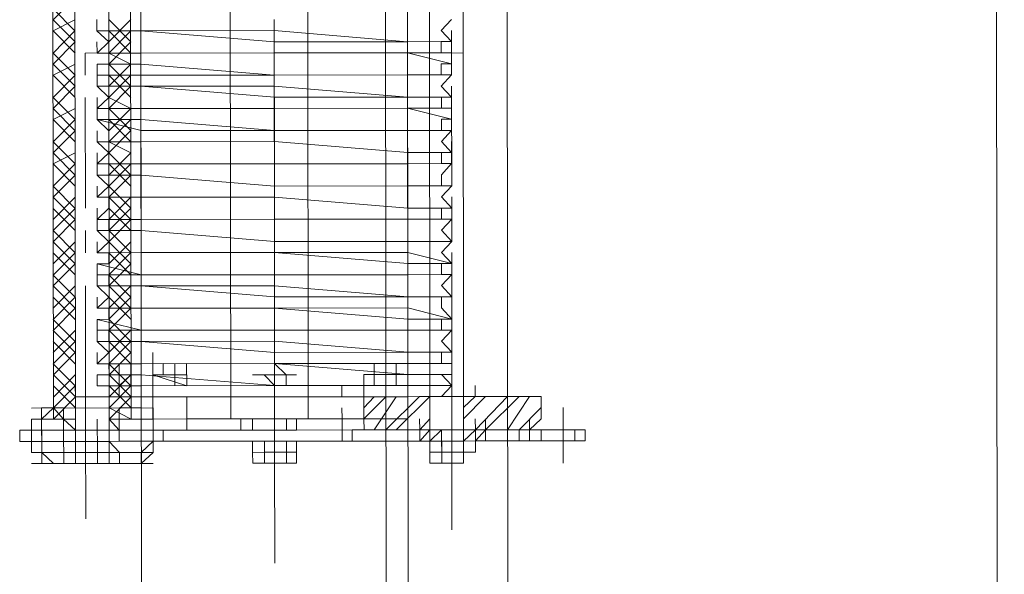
# Model space of a CAD drawing. Header units: inches. Extents: x -5850 to 5646, y 8947 to 13007.
# Tile 131 of 256: x -4282 to -4244, y 10810 to 10831. Entities that reach past the tile are written whole.
import ezdxf

# ---------------------------------------------------------------- set-up
doc = ezdxf.new("R2010")
doc.units = ezdxf.units.IN
doc.header["$MEASUREMENT"] = 0
doc.layers.add('at_Entity', color=7, linetype='Continuous')

msp = doc.modelspace()

# ---------------------------------------------------------------- linework, layer by layer
at = {"layer": 'at_Entity', "color": 7, "lineweight": 20}
for p, q in [((-4267.485, 10560.932), (-4268.233, 11398.125)), ((-4263.604, 11398.129), (-4262.802, 10500.109)), ((-4244.177, 10500.125), (-4244.979, 11398.146)), ((-4276.798, 10560.924), (-4277.483, 11327.999)), ((-4266.594, 10500.105), (-4267.333, 11328.008)), ((-4280.371, 10815.629), (-4280.396, 10843.506)), ((-4277.415, 10815.632), (-4277.44, 10843.508)), ((-4277.025, 10815.632), (-4277.05, 10843.509)), ((-4273.623, 10815.635), (-4273.648, 10843.512)), ((-4270.693, 10843.514), (-4270.668, 10815.638)), ((-4266.876, 10815.641), (-4266.901, 10843.518)), ((-4279.535, 10816.472), (-4279.558, 10842.241)), ((-4279.535, 10816.472), (-4279.558, 10842.241)), ((-4278.276, 10842.242), (-4278.253, 10816.473)), ((-4278.276, 10842.242), (-4278.253, 10816.473)), ((-4266.04, 10816.484), (-4266.063, 10842.253)), ((-4264.781, 10842.254), (-4264.758, 10816.485)), ((-4278.711, 10830.414), (-4278.712, 10830.838)), ((-4278.265, 10830.838), (-4278.265, 10830.414)), ((-4265.607, 10830.425), (-4265.217, 10830.85)), ((-4278.711, 10830.414), (-4277.038, 10830.415)), ((-4277.038, 10830.415), (-4278.711, 10830.414)), ((-4278.265, 10830.414), (-4278.711, 10830.414)), ((-4278.711, 10830.414), (-4278.265, 10829.99)), ((-4271.964, 10830.42), (-4277.038, 10830.415)), ((-4277.038, 10830.415), (-4271.963, 10829.996)), ((-4271.964, 10830.42), (-4266.889, 10830)), ((-4265.216, 10830.002), (-4265.607, 10830.425)), ((-4265.216, 10830.002), (-4265.216, 10830.426)), ((-4278.71, 10829.566), (-4278.711, 10829.99)), ((-4278.265, 10829.99), (-4278.71, 10829.566)), ((-4266.889, 10830), (-4271.963, 10829.996)), ((-4266.889, 10830), (-4265.216, 10830.002)), ((-4265.216, 10830.002), (-4266.889, 10830)), ((-4265.606, 10829.578), (-4265.606, 10830.002)), ((-4265.606, 10830.002), (-4265.216, 10830.002)), ((-4278.71, 10829.566), (-4277.037, 10829.568)), ((-4277.037, 10829.568), (-4278.71, 10829.566)), ((-4278.71, 10829.566), (-4278.264, 10829.566)), ((-4278.264, 10829.566), (-4278.264, 10829.148)), ((-4277.037, 10829.568), (-4271.963, 10829.572)), ((-4271.963, 10829.572), (-4277.037, 10829.568)), ((-4271.963, 10829.572), (-4266.888, 10829.577)), ((-4266.888, 10829.577), (-4271.963, 10829.572)), ((-4265.215, 10829.578), (-4266.888, 10829.577)), ((-4266.888, 10829.577), (-4265.215, 10829.16)), ((-4265.215, 10829.578), (-4265.606, 10829.578)), ((-4265.215, 10829.16), (-4265.215, 10829.578)), ((-4278.71, 10829.148), (-4277.037, 10829.149)), ((-4278.71, 10829.148), (-4278.71, 10828.724)), ((-4278.264, 10829.148), (-4278.71, 10829.148)), ((-4277.037, 10829.149), (-4271.962, 10828.73)), ((-4265.605, 10828.736), (-4265.605, 10829.16)), ((-4265.605, 10829.16), (-4265.215, 10829.16)), ((-4265.215, 10828.736), (-4265.215, 10829.16)), ((-4278.71, 10828.724), (-4277.037, 10828.726)), ((-4278.709, 10828.3), (-4278.71, 10828.724)), ((-4278.71, 10828.724), (-4278.264, 10828.724)), ((-4278.264, 10828.724), (-4278.263, 10828.301)), ((-4271.962, 10828.73), (-4277.037, 10828.726)), ((-4271.962, 10828.73), (-4266.888, 10828.735)), ((-4266.888, 10828.735), (-4271.962, 10828.73)), ((-4266.888, 10828.735), (-4265.215, 10828.736)), ((-4265.215, 10828.736), (-4266.888, 10828.735)), ((-4265.215, 10828.736), (-4265.605, 10828.736)), ((-4265.605, 10828.312), (-4265.215, 10828.736)), ((-4277.036, 10828.302), (-4278.709, 10828.3)), ((-4278.709, 10828.3), (-4277.036, 10828.302)), ((-4278.263, 10828.301), (-4278.709, 10828.3)), ((-4278.709, 10828.3), (-4278.263, 10827.877)), ((-4277.036, 10828.302), (-4271.962, 10828.306)), ((-4271.961, 10827.882), (-4277.036, 10828.302)), ((-4271.962, 10828.306), (-4266.887, 10827.887)), ((-4265.214, 10827.888), (-4265.605, 10828.312)), ((-4265.214, 10827.888), (-4265.214, 10828.312)), ((-4278.263, 10827.877), (-4278.709, 10827.453)), ((-4278.709, 10827.453), (-4278.709, 10827.876)), ((-4271.961, 10827.882), (-4266.887, 10827.887)), ((-4266.887, 10827.887), (-4265.214, 10827.888)), ((-4265.214, 10827.888), (-4266.887, 10827.887)), ((-4265.604, 10827.464), (-4265.604, 10827.888)), ((-4265.604, 10827.888), (-4265.214, 10827.888)), ((-4278.709, 10827.453), (-4277.036, 10827.454)), ((-4277.036, 10827.454), (-4278.709, 10827.453)), ((-4278.708, 10827.034), (-4278.709, 10827.453)), ((-4278.709, 10827.453), (-4278.262, 10827.453)), ((-4278.262, 10827.453), (-4278.262, 10827.035)), ((-4277.036, 10827.454), (-4271.961, 10827.459)), ((-4271.961, 10827.459), (-4277.036, 10827.454)), ((-4271.961, 10827.459), (-4266.887, 10827.463)), ((-4266.887, 10827.463), (-4271.961, 10827.459)), ((-4265.214, 10827.465), (-4266.887, 10827.463)), ((-4266.887, 10827.463), (-4265.213, 10827.046)), ((-4265.214, 10827.465), (-4265.604, 10827.464)), ((-4265.213, 10827.046), (-4265.214, 10827.465)), ((-4277.035, 10827.036), (-4278.708, 10827.034)), ((-4278.262, 10827.035), (-4278.708, 10827.034)), ((-4278.708, 10827.034), (-4277.035, 10826.612)), ((-4278.708, 10827.034), (-4278.262, 10826.611)), ((-4277.035, 10827.036), (-4271.96, 10826.617)), ((-4265.603, 10826.622), (-4265.604, 10827.046)), ((-4265.604, 10827.046), (-4265.213, 10827.046)), ((-4265.213, 10826.623), (-4265.213, 10827.046)), ((-4278.707, 10826.187), (-4278.708, 10826.611)), ((-4278.262, 10826.611), (-4278.261, 10826.187)), ((-4277.035, 10826.612), (-4271.96, 10826.617)), ((-4271.96, 10826.617), (-4266.886, 10826.621)), ((-4266.886, 10826.621), (-4271.96, 10826.617)), ((-4266.886, 10826.621), (-4265.213, 10826.623)), ((-4265.213, 10826.623), (-4266.886, 10826.621)), ((-4265.213, 10826.623), (-4265.603, 10826.622)), ((-4265.603, 10826.198), (-4265.213, 10826.623)), ((-4278.707, 10826.187), (-4277.034, 10826.188)), ((-4277.034, 10826.188), (-4278.707, 10826.187)), ((-4278.261, 10826.187), (-4278.707, 10826.187)), ((-4278.707, 10826.187), (-4278.261, 10825.769)), ((-4277.034, 10826.188), (-4271.96, 10826.193)), ((-4271.96, 10826.193), (-4277.034, 10826.188)), ((-4271.96, 10826.193), (-4266.885, 10825.779)), ((-4266.885, 10825.779), (-4271.96, 10826.193)), ((-4265.212, 10825.781), (-4265.603, 10826.198)), ((-4265.212, 10825.781), (-4265.212, 10826.199)), ((-4278.707, 10825.345), (-4278.707, 10825.769)), ((-4278.261, 10825.769), (-4278.707, 10825.345)), ((-4266.885, 10825.779), (-4265.212, 10825.781)), ((-4265.212, 10825.781), (-4266.885, 10825.779)), ((-4265.602, 10825.78), (-4265.212, 10825.781)), ((-4265.602, 10825.356), (-4265.602, 10825.78)), ((-4265.212, 10825.357), (-4265.212, 10825.781)), ((-4278.707, 10825.345), (-4277.034, 10825.346)), ((-4277.034, 10825.346), (-4278.707, 10825.345)), ((-4278.706, 10824.921), (-4278.707, 10825.345)), ((-4278.707, 10825.345), (-4278.261, 10825.345)), ((-4278.261, 10825.345), (-4278.26, 10824.921)), ((-4277.034, 10825.346), (-4271.959, 10825.351)), ((-4277.034, 10825.346), (-4271.959, 10825.351)), ((-4271.959, 10825.351), (-4266.885, 10825.355)), ((-4266.885, 10825.355), (-4271.959, 10825.351)), ((-4266.885, 10825.355), (-4265.212, 10825.357)), ((-4265.212, 10825.357), (-4266.885, 10825.355)), ((-4265.212, 10825.357), (-4265.602, 10825.356)), ((-4265.602, 10824.933), (-4265.212, 10825.357)), ((-4278.706, 10824.921), (-4277.033, 10824.922)), ((-4277.033, 10824.922), (-4278.706, 10824.921)), ((-4278.26, 10824.921), (-4278.706, 10824.921)), ((-4278.706, 10824.921), (-4278.26, 10824.498)), ((-4277.033, 10824.922), (-4271.958, 10824.503)), ((-4277.033, 10824.922), (-4271.958, 10824.503)), ((-4265.601, 10824.509), (-4265.602, 10824.933)), ((-4265.211, 10824.509), (-4265.211, 10824.933)), ((-4278.705, 10824.079), (-4278.706, 10824.497)), ((-4278.26, 10824.498), (-4278.705, 10824.079)), ((-4271.958, 10824.503), (-4266.884, 10824.508)), ((-4266.884, 10824.508), (-4271.958, 10824.503)), ((-4266.884, 10824.508), (-4265.211, 10824.509)), ((-4265.211, 10824.509), (-4266.884, 10824.508)), ((-4265.211, 10824.509), (-4265.601, 10824.509)), ((-4265.601, 10824.091), (-4265.211, 10824.509)), ((-4278.705, 10824.079), (-4277.033, 10824.08)), ((-4277.033, 10824.08), (-4278.705, 10824.079)), ((-4278.705, 10824.079), (-4278.259, 10824.079)), ((-4278.259, 10824.079), (-4278.259, 10823.655)), ((-4277.033, 10824.08), (-4271.958, 10824.085)), ((-4271.958, 10824.085), (-4277.033, 10824.08)), ((-4271.958, 10824.085), (-4266.883, 10823.666)), ((-4266.883, 10823.666), (-4271.958, 10824.085)), ((-4265.21, 10823.667), (-4265.601, 10824.091)), ((-4265.21, 10823.667), (-4265.211, 10824.091)), ((-4278.705, 10823.231), (-4278.705, 10823.655)), ((-4278.259, 10823.655), (-4278.705, 10823.231)), ((-4266.883, 10823.666), (-4265.21, 10823.667)), ((-4265.21, 10823.667), (-4266.883, 10823.666)), ((-4265.6, 10823.243), (-4265.601, 10823.667)), ((-4265.601, 10823.667), (-4265.21, 10823.667)), ((-4265.21, 10823.243), (-4265.21, 10823.667)), ((-4278.705, 10823.231), (-4277.032, 10823.233)), ((-4277.032, 10823.233), (-4278.705, 10823.231)), ((-4278.705, 10823.231), (-4278.259, 10823.232)), ((-4278.704, 10822.807), (-4278.705, 10823.231)), ((-4278.259, 10823.232), (-4278.258, 10822.808)), ((-4277.032, 10823.233), (-4271.957, 10823.237)), ((-4277.032, 10823.233), (-4271.957, 10823.237)), ((-4271.957, 10823.237), (-4266.883, 10823.242)), ((-4266.883, 10823.242), (-4271.957, 10823.237)), ((-4266.883, 10823.242), (-4265.21, 10823.243)), ((-4265.21, 10823.243), (-4266.883, 10823.242)), ((-4265.21, 10823.243), (-4265.6, 10823.243)), ((-4265.6, 10822.819), (-4265.21, 10823.243)), ((-4278.704, 10822.807), (-4277.031, 10822.809)), ((-4277.031, 10822.809), (-4278.704, 10822.807)), ((-4278.258, 10822.808), (-4278.704, 10822.807)), ((-4278.704, 10822.807), (-4278.258, 10822.384)), ((-4277.031, 10822.809), (-4271.957, 10822.39)), ((-4277.031, 10822.809), (-4271.957, 10822.39)), ((-4265.209, 10822.396), (-4265.6, 10822.819)), ((-4265.209, 10822.396), (-4265.209, 10822.82)), ((-4278.704, 10821.965), (-4278.704, 10822.384)), ((-4278.258, 10822.384), (-4278.704, 10821.965)), ((-4271.957, 10822.39), (-4266.882, 10822.394)), ((-4266.882, 10822.394), (-4271.957, 10822.39)), ((-4266.882, 10822.394), (-4265.209, 10822.396)), ((-4265.209, 10822.396), (-4266.882, 10822.394)), ((-4265.599, 10821.977), (-4265.209, 10822.396)), ((-4278.704, 10821.965), (-4277.031, 10821.967)), ((-4277.031, 10821.967), (-4278.704, 10821.965)), ((-4278.704, 10821.965), (-4278.257, 10821.966)), ((-4278.257, 10821.966), (-4278.257, 10821.542)), ((-4277.031, 10821.967), (-4271.956, 10821.971)), ((-4277.031, 10821.967), (-4271.956, 10821.971)), ((-4266.882, 10821.976), (-4271.956, 10821.971)), ((-4271.956, 10821.971), (-4266.881, 10821.552)), ((-4266.882, 10821.976), (-4265.208, 10821.554)), ((-4265.208, 10821.554), (-4265.599, 10821.977)), ((-4265.208, 10821.554), (-4265.209, 10821.977)), ((-4278.703, 10821.542), (-4277.03, 10821.119)), ((-4278.703, 10821.542), (-4278.703, 10821.118)), ((-4278.257, 10821.542), (-4278.703, 10821.542)), ((-4265.208, 10821.554), (-4266.881, 10821.552)), ((-4265.599, 10821.553), (-4265.208, 10821.554)), ((-4265.598, 10821.13), (-4265.599, 10821.553)), ((-4265.208, 10821.13), (-4265.208, 10821.554)), ((-4277.03, 10821.119), (-4278.703, 10821.118)), ((-4278.702, 10820.7), (-4278.703, 10821.118)), ((-4278.703, 10821.118), (-4278.257, 10821.118)), ((-4278.257, 10821.118), (-4278.256, 10820.7)), ((-4277.03, 10821.119), (-4271.955, 10821.124)), ((-4277.03, 10821.119), (-4271.955, 10821.124)), ((-4271.955, 10821.124), (-4266.881, 10821.128)), ((-4266.881, 10821.128), (-4271.955, 10821.124)), ((-4266.881, 10821.128), (-4265.208, 10821.13)), ((-4265.208, 10821.13), (-4266.881, 10821.128)), ((-4265.208, 10821.13), (-4265.598, 10821.13)), ((-4265.598, 10820.711), (-4265.208, 10821.13)), ((-4278.702, 10820.7), (-4277.03, 10820.701)), ((-4277.03, 10820.701), (-4278.702, 10820.7)), ((-4278.256, 10820.7), (-4278.702, 10820.7)), ((-4278.702, 10820.7), (-4278.256, 10820.276)), ((-4277.03, 10820.701), (-4271.955, 10820.706)), ((-4277.03, 10820.701), (-4271.955, 10820.282)), ((-4271.955, 10820.706), (-4266.88, 10820.286)), ((-4265.207, 10820.288), (-4265.598, 10820.711)), ((-4265.207, 10820.288), (-4265.208, 10820.712)), ((-4278.702, 10819.852), (-4278.702, 10820.276)), ((-4278.256, 10820.276), (-4278.702, 10819.852)), ((-4266.88, 10820.286), (-4271.955, 10820.282)), ((-4266.88, 10820.286), (-4265.207, 10820.288)), ((-4265.207, 10820.288), (-4266.88, 10820.286)), ((-4265.598, 10820.287), (-4265.207, 10820.288)), ((-4265.597, 10819.864), (-4265.598, 10820.287)), ((-4278.702, 10819.852), (-4277.029, 10819.853)), ((-4277.029, 10819.853), (-4278.702, 10819.852)), ((-4278.702, 10819.852), (-4278.256, 10819.852)), ((-4278.256, 10819.852), (-4278.255, 10819.429)), ((-4277.029, 10819.853), (-4271.954, 10819.858)), ((-4271.954, 10819.858), (-4277.029, 10819.853)), ((-4266.88, 10819.863), (-4271.954, 10819.858)), ((-4271.954, 10819.858), (-4266.879, 10819.439)), ((-4266.88, 10819.863), (-4265.206, 10819.44)), ((-4265.206, 10819.44), (-4265.597, 10819.864)), ((-4265.206, 10819.44), (-4265.207, 10819.864)), ((-4278.255, 10819.429), (-4278.701, 10819.428)), ((-4278.701, 10819.428), (-4277.028, 10819.011)), ((-4278.701, 10819.428), (-4278.701, 10819.01)), ((-4265.206, 10819.44), (-4266.879, 10819.439)), ((-4265.596, 10819.022), (-4265.597, 10819.44)), ((-4265.597, 10819.44), (-4265.206, 10819.44)), ((-4265.206, 10819.022), (-4265.206, 10819.44)), ((-4277.028, 10819.011), (-4278.701, 10819.01)), ((-4278.701, 10818.586), (-4278.701, 10819.01)), ((-4278.701, 10819.01), (-4278.255, 10819.01)), ((-4278.255, 10819.01), (-4278.254, 10818.587)), ((-4277.028, 10819.011), (-4271.954, 10819.016)), ((-4271.954, 10819.016), (-4277.028, 10819.011)), ((-4271.954, 10819.016), (-4266.879, 10819.02)), ((-4266.879, 10819.02), (-4271.954, 10819.016)), ((-4266.879, 10819.02), (-4265.206, 10819.022)), ((-4265.206, 10819.022), (-4266.879, 10819.02)), ((-4265.206, 10819.022), (-4265.596, 10819.022)), ((-4265.596, 10818.598), (-4265.206, 10819.022)), ((-4277.028, 10818.588), (-4271.953, 10818.592)), ((-4271.953, 10818.592), (-4266.878, 10818.173)), ((-4265.205, 10818.174), (-4265.596, 10818.598)), ((-4265.205, 10818.174), (-4265.206, 10818.598)), ((-4278.701, 10818.586), (-4277.028, 10818.588)), ((-4277.028, 10818.588), (-4278.701, 10818.586)), ((-4278.254, 10818.587), (-4278.701, 10818.586)), ((-4278.701, 10818.586), (-4278.254, 10818.163)), ((-4277.028, 10818.588), (-4271.953, 10818.168)), ((-4278.254, 10818.163), (-4278.7, 10817.739)), ((-4278.7, 10817.739), (-4278.7, 10818.162)), ((-4276.581, 10817.74), (-4276.581, 10818.164)), ((-4276.581, 10817.74), (-4276.581, 10818.164)), ((-4276.581, 10817.74), (-4276.581, 10818.164)), ((-4266.878, 10818.173), (-4271.953, 10818.168)), ((-4266.878, 10818.173), (-4265.205, 10818.174)), ((-4265.205, 10818.174), (-4266.878, 10818.173)), ((-4265.595, 10817.75), (-4265.596, 10818.174)), ((-4265.596, 10818.174), (-4265.205, 10818.174)), ((-4278.7, 10817.739), (-4277.027, 10817.74)), ((-4278.7, 10817.739), (-4277.863, 10817.739)), ((-4278.7, 10817.739), (-4278.254, 10817.739)), ((-4278.254, 10817.739), (-4278.253, 10817.315)), ((-4277.863, 10817.739), (-4277.417, 10817.74)), ((-4277.863, 10817.315), (-4277.863, 10817.739)), ((-4277.027, 10817.74), (-4277.417, 10817.74)), ((-4277.417, 10817.74), (-4277.417, 10817.316)), ((-4277.417, 10817.316), (-4277.417, 10817.74)), ((-4277.027, 10817.74), (-4271.952, 10817.745)), ((-4275.298, 10817.742), (-4277.027, 10817.74)), ((-4276.581, 10817.74), (-4271.952, 10817.745)), ((-4275.298, 10817.742), (-4276.581, 10817.74)), ((-4276.581, 10817.74), (-4276.19, 10817.741)), ((-4276.58, 10817.317), (-4276.581, 10817.74)), ((-4276.58, 10817.317), (-4276.581, 10817.74)), ((-4276.58, 10817.317), (-4276.581, 10817.74)), ((-4276.58, 10817.317), (-4276.581, 10817.74)), ((-4276.19, 10817.741), (-4276.19, 10817.317)), ((-4275.744, 10817.741), (-4275.744, 10816.899)), ((-4275.744, 10817.317), (-4275.744, 10817.741)), ((-4275.744, 10817.741), (-4275.744, 10817.317)), ((-4275.744, 10817.317), (-4275.744, 10817.741)), ((-4275.744, 10817.317), (-4275.744, 10817.741)), ((-4275.744, 10817.317), (-4275.744, 10817.741)), ((-4275.298, 10817.318), (-4275.298, 10817.742)), ((-4275.298, 10817.742), (-4275.297, 10816.9)), ((-4275.298, 10817.318), (-4275.298, 10817.742)), ((-4275.298, 10817.318), (-4275.298, 10817.742)), ((-4275.298, 10817.318), (-4275.298, 10817.742)), ((-4275.298, 10817.318), (-4275.298, 10817.742)), ((-4275.298, 10817.742), (-4275.298, 10817.318)), ((-4275.298, 10817.318), (-4275.298, 10817.742)), ((-4266.878, 10817.749), (-4271.952, 10817.745)), ((-4271.952, 10817.745), (-4266.877, 10817.325)), ((-4271.952, 10817.745), (-4271.506, 10817.321)), ((-4271.952, 10817.321), (-4271.952, 10817.745)), ((-4268.16, 10817.324), (-4268.16, 10817.748)), ((-4268.16, 10817.324), (-4268.16, 10817.748)), ((-4268.16, 10817.324), (-4268.16, 10817.748)), ((-4268.16, 10817.324), (-4268.16, 10817.748)), ((-4268.16, 10817.324), (-4268.16, 10817.748)), ((-4267.324, 10817.325), (-4267.324, 10817.749)), ((-4266.878, 10817.749), (-4265.205, 10817.751)), ((-4265.205, 10817.751), (-4265.595, 10817.75)), ((-4265.205, 10817.327), (-4265.205, 10817.751)), ((-4278.699, 10817.315), (-4277.863, 10817.315)), ((-4278.699, 10817.315), (-4278.699, 10816.896)), ((-4278.253, 10817.315), (-4278.699, 10817.315)), ((-4277.417, 10817.316), (-4277.863, 10816.897)), ((-4277.863, 10817.315), (-4277.862, 10816.473)), ((-4277.862, 10816.473), (-4277.863, 10817.315)), ((-4277.863, 10817.315), (-4277.863, 10816.897)), ((-4277.417, 10817.316), (-4277.416, 10816.474)), ((-4277.416, 10816.474), (-4277.417, 10817.316)), ((-4277.417, 10817.316), (-4277.027, 10817.316)), ((-4277.027, 10817.316), (-4271.952, 10816.903)), ((-4276.58, 10817.317), (-4275.298, 10817.318)), ((-4275.297, 10816.9), (-4276.58, 10817.317)), ((-4276.19, 10817.317), (-4276.58, 10817.317)), ((-4272.342, 10817.32), (-4271.952, 10817.321)), ((-4271.952, 10816.903), (-4272.342, 10817.32)), ((-4271.506, 10817.321), (-4271.506, 10816.903)), ((-4268.55, 10817.324), (-4268.55, 10816.906)), ((-4268.55, 10817.324), (-4268.55, 10816.906)), ((-4267.324, 10817.325), (-4268.16, 10817.324)), ((-4268.16, 10817.324), (-4267.324, 10817.325)), ((-4268.16, 10817.324), (-4268.16, 10816.906)), ((-4268.16, 10816.906), (-4268.16, 10817.324)), ((-4268.16, 10817.324), (-4268.16, 10816.906)), ((-4268.16, 10816.906), (-4268.16, 10817.324)), ((-4268.16, 10816.906), (-4268.16, 10817.324)), ((-4267.324, 10817.325), (-4267.714, 10817.325)), ((-4267.714, 10817.325), (-4267.714, 10816.906)), ((-4267.323, 10816.907), (-4267.324, 10817.325)), ((-4267.323, 10816.907), (-4267.324, 10817.325)), ((-4266.877, 10817.325), (-4265.205, 10817.327)), ((-4265.595, 10817.326), (-4265.205, 10817.327)), ((-4265.204, 10816.909), (-4265.595, 10817.326)), ((-4265.204, 10816.909), (-4265.205, 10817.327)), ((-4279.535, 10816.472), (-4279.536, 10816.896)), ((-4279.535, 10816.472), (-4279.536, 10816.896)), ((-4279.535, 10816.472), (-4279.536, 10816.896)), ((-4279.535, 10816.472), (-4279.536, 10816.896)), ((-4279.535, 10816.472), (-4279.536, 10816.896)), ((-4278.699, 10816.896), (-4277.026, 10816.898)), ((-4278.699, 10816.896), (-4278.253, 10816.897)), ((-4278.253, 10816.473), (-4278.253, 10816.897)), ((-4278.253, 10816.473), (-4278.253, 10816.897)), ((-4278.253, 10816.473), (-4278.253, 10816.897)), ((-4278.253, 10816.473), (-4278.253, 10816.897)), ((-4278.253, 10816.473), (-4278.253, 10816.897)), ((-4278.253, 10816.473), (-4278.253, 10816.897)), ((-4278.253, 10816.897), (-4278.253, 10816.473)), ((-4271.952, 10816.903), (-4277.026, 10816.898)), ((-4277.026, 10816.474), (-4277.026, 10816.898)), ((-4266.877, 10816.907), (-4271.952, 10816.903)), ((-4271.952, 10816.903), (-4270.669, 10816.904)), ((-4271.506, 10816.903), (-4271.952, 10816.903)), ((-4270.669, 10816.904), (-4266.877, 10816.907)), ((-4268.55, 10816.482), (-4268.55, 10816.906)), ((-4267.323, 10816.907), (-4268.16, 10816.906)), ((-4268.16, 10816.906), (-4267.323, 10816.907)), ((-4267.714, 10816.906), (-4267.323, 10816.907)), ((-4266.877, 10816.907), (-4265.204, 10816.909)), ((-4265.204, 10816.909), (-4266.877, 10816.907)), ((-4266.877, 10816.483), (-4266.877, 10816.907)), ((-4266.04, 10816.484), (-4266.041, 10816.908)), ((-4266.04, 10816.484), (-4266.041, 10816.908)), ((-4266.04, 10816.484), (-4266.041, 10816.908)), ((-4266.04, 10816.484), (-4266.041, 10816.908)), ((-4265.594, 10816.484), (-4265.204, 10816.909)), ((-4264.758, 10816.485), (-4264.758, 10816.909)), ((-4264.758, 10816.485), (-4264.758, 10816.909)), ((-4264.758, 10816.485), (-4264.758, 10816.909)), ((-4264.758, 10816.485), (-4264.758, 10816.909)), ((-4264.312, 10816.486), (-4264.312, 10816.909)), ((-4279.535, 10816.472), (-4278.253, 10816.473)), ((-4278.253, 10816.473), (-4279.535, 10816.472)), ((-4279.534, 10815.63), (-4279.535, 10816.472)), ((-4279.535, 10816.472), (-4279.534, 10815.63)), ((-4279.534, 10815.63), (-4279.535, 10816.472)), ((-4278.253, 10816.473), (-4277.026, 10816.474)), ((-4278.253, 10816.473), (-4278.252, 10815.631)), ((-4278.251, 10815.207), (-4278.253, 10816.473)), ((-4278.253, 10816.473), (-4278.252, 10815.631)), ((-4277.026, 10816.474), (-4271.951, 10816.479)), ((-4277.025, 10815.632), (-4277.026, 10816.474)), ((-4275.297, 10816.476), (-4273.624, 10816.477)), ((-4273.624, 10816.477), (-4275.297, 10816.476)), ((-4275.296, 10815.21), (-4275.297, 10816.476)), ((-4271.951, 10816.479), (-4266.877, 10816.483)), ((-4269.386, 10816.481), (-4270.669, 10816.48)), ((-4269.386, 10816.481), (-4270.669, 10816.48)), ((-4266.04, 10816.484), (-4268.55, 10816.482)), ((-4268.549, 10815.64), (-4268.55, 10816.482)), ((-4266.877, 10816.483), (-4265.594, 10816.484)), ((-4266.877, 10816.483), (-4266.876, 10815.641)), ((-4266.431, 10816.484), (-4266.04, 10816.484)), ((-4266.04, 10816.484), (-4266.431, 10816.484)), ((-4262.248, 10816.487), (-4266.04, 10816.484)), ((-4264.758, 10816.485), (-4266.04, 10816.484)), ((-4266.04, 10816.484), (-4264.758, 10816.485)), ((-4264.758, 10816.485), (-4266.04, 10816.484)), ((-4266.04, 10816.484), (-4266.039, 10815.642)), ((-4266.039, 10815.642), (-4266.04, 10816.484)), ((-4264.312, 10816.486), (-4264.758, 10816.485)), ((-4264.758, 10816.485), (-4264.312, 10816.486)), ((-4264.758, 10816.485), (-4264.757, 10815.643)), ((-4264.757, 10815.643), (-4264.758, 10816.485)), ((-4261.802, 10816.488), (-4262.248, 10816.487)), ((-4261.801, 10815.646), (-4261.802, 10816.488)), ((-4280.371, 10816.053), (-4280.817, 10816.053)), ((-4280.817, 10816.053), (-4280.817, 10815.629)), ((-4280.817, 10815.629), (-4280.817, 10816.053)), ((-4280.371, 10815.629), (-4280.371, 10816.053)), ((-4279.981, 10815.629), (-4279.981, 10816.053)), ((-4279.981, 10815.629), (-4279.981, 10816.053)), ((-4278.252, 10815.631), (-4278.252, 10816.055)), ((-4277.025, 10816.056), (-4277.416, 10816.056)), ((-4277.025, 10815.632), (-4277.025, 10816.056)), ((-4277.025, 10815.632), (-4277.025, 10816.056)), ((-4276.579, 10815.633), (-4276.579, 10816.056)), ((-4266.876, 10815.641), (-4266.876, 10816.065)), ((-4266.039, 10815.642), (-4266.04, 10816.066)), ((-4264.757, 10815.643), (-4264.757, 10816.067)), ((-4281.207, 10815.628), (-4280.817, 10815.629)), ((-4281.207, 10815.205), (-4281.207, 10815.628)), ((-4280.817, 10815.205), (-4280.817, 10815.629)), ((-4280.817, 10815.629), (-4280.371, 10815.629)), ((-4280.817, 10815.629), (-4280.816, 10814.781)), ((-4280.816, 10814.781), (-4280.817, 10815.629)), ((-4279.981, 10815.629), (-4280.371, 10815.629)), ((-4279.534, 10815.63), (-4279.981, 10815.629)), ((-4279.98, 10815.206), (-4279.981, 10815.629)), ((-4279.98, 10815.206), (-4279.981, 10815.629)), ((-4279.534, 10815.206), (-4279.534, 10815.63)), ((-4279.534, 10815.206), (-4279.534, 10815.63)), ((-4279.534, 10815.63), (-4279.534, 10815.206)), ((-4278.698, 10815.207), (-4278.698, 10815.631)), ((-4278.251, 10815.207), (-4278.252, 10815.631)), ((-4278.251, 10815.207), (-4278.252, 10815.631)), ((-4277.861, 10815.631), (-4278.252, 10815.631)), ((-4278.251, 10815.207), (-4278.252, 10815.631)), ((-4277.415, 10815.632), (-4277.861, 10815.631)), ((-4277.861, 10815.631), (-4277.861, 10815.208)), ((-4277.025, 10815.632), (-4277.415, 10815.632)), ((-4271.95, 10815.637), (-4277.025, 10815.632)), ((-4276.579, 10815.633), (-4277.025, 10815.632)), ((-4277.024, 10814.785), (-4277.025, 10815.632)), ((-4276.579, 10815.209), (-4276.579, 10815.633)), ((-4276.579, 10815.209), (-4276.579, 10815.633)), ((-4276.579, 10815.633), (-4276.579, 10815.209)), ((-4275.296, 10815.634), (-4273.233, 10815.636)), ((-4273.623, 10815.635), (-4271.114, 10815.637)), ((-4273.233, 10815.636), (-4273.233, 10815.212)), ((-4272.787, 10815.212), (-4272.787, 10815.636)), ((-4272.787, 10815.212), (-4272.787, 10815.636)), ((-4266.876, 10815.641), (-4271.95, 10815.637)), ((-4271.504, 10815.213), (-4271.504, 10815.637)), ((-4271.504, 10815.213), (-4271.504, 10815.637)), ((-4271.504, 10815.213), (-4271.504, 10815.637)), ((-4268.995, 10815.639), (-4271.114, 10815.637)), ((-4270.668, 10815.638), (-4271.114, 10815.637)), ((-4271.114, 10815.214), (-4271.114, 10815.637)), ((-4268.548, 10815.216), (-4268.549, 10815.64)), ((-4266.429, 10815.218), (-4266.43, 10815.642)), ((-4266.039, 10815.642), (-4266.039, 10815.218)), ((-4266.039, 10815.218), (-4266.039, 10815.642)), ((-4266.039, 10815.642), (-4266.039, 10815.218)), ((-4264.757, 10815.219), (-4264.757, 10815.643)), ((-4264.757, 10815.219), (-4264.757, 10815.643)), ((-4264.757, 10815.219), (-4264.757, 10815.643)), ((-4264.757, 10815.219), (-4264.757, 10815.643)), ((-4264.757, 10815.219), (-4264.757, 10815.643)), ((-4264.31, 10815.22), (-4264.311, 10815.643)), ((-4262.247, 10815.222), (-4262.248, 10815.645)), ((-4261.801, 10815.646), (-4262.247, 10815.222)), ((-4265.593, 10815.219), (-4264.757, 10815.219)), ((-4262.247, 10815.222), (-4264.757, 10815.219)), ((-4264.757, 10815.219), (-4264.31, 10815.22)), ((-4264.757, 10815.219), (-4264.31, 10815.22)), ((-4264.757, 10815.219), (-4264.31, 10815.22)), ((-4264.756, 10814.795), (-4264.757, 10815.219)), ((-4264.757, 10815.219), (-4264.756, 10814.795)), ((-4264.757, 10815.219), (-4264.756, 10814.372)), ((-4264.31, 10815.22), (-4262.637, 10815.221)), ((-4262.637, 10815.221), (-4262.247, 10815.222)), ((-4262.637, 10815.221), (-4262.637, 10814.797)), ((-4262.247, 10815.222), (-4260.518, 10815.223)), ((-4262.247, 10814.798), (-4262.247, 10815.222)), ((-4261.801, 10814.798), (-4261.801, 10815.222)), ((-4260.518, 10814.799), (-4260.518, 10815.223)), ((-4260.518, 10815.223), (-4260.128, 10815.223)), ((-4260.128, 10814.8), (-4260.128, 10815.223)), ((-4281.207, 10815.205), (-4281.653, 10815.204)), ((-4281.653, 10815.204), (-4281.653, 10814.78)), ((-4280.817, 10815.205), (-4281.207, 10815.205)), ((-4281.207, 10815.205), (-4281.207, 10814.781)), ((-4281.207, 10814.781), (-4281.207, 10815.205)), ((-4281.207, 10814.781), (-4281.207, 10815.205)), ((-4280.817, 10815.205), (-4281.207, 10815.205)), ((-4281.207, 10815.205), (-4281.207, 10814.781)), ((-4279.98, 10815.206), (-4280.817, 10815.205)), ((-4280.816, 10814.781), (-4280.817, 10815.205)), ((-4280.817, 10815.205), (-4280.816, 10814.781)), ((-4279.98, 10815.206), (-4279.534, 10815.206)), ((-4279.534, 10815.206), (-4279.98, 10815.206)), ((-4279.98, 10814.782), (-4279.98, 10815.206)), ((-4279.534, 10815.206), (-4279.98, 10815.206)), ((-4279.534, 10815.206), (-4278.698, 10815.207)), ((-4279.534, 10814.782), (-4279.534, 10815.206)), ((-4279.534, 10815.206), (-4279.534, 10814.782)), ((-4278.698, 10815.207), (-4278.697, 10814.783)), ((-4278.698, 10815.207), (-4278.697, 10814.783)), ((-4278.251, 10815.207), (-4278.698, 10815.207)), ((-4277.861, 10815.208), (-4278.251, 10815.207)), ((-4277.861, 10815.208), (-4278.251, 10815.207)), ((-4272.787, 10815.212), (-4277.861, 10815.208)), ((-4277.415, 10815.208), (-4272.34, 10815.213)), ((-4277.024, 10814.785), (-4277.025, 10815.208)), ((-4276.188, 10815.209), (-4276.579, 10815.209)), ((-4276.578, 10814.785), (-4276.579, 10815.209)), ((-4276.578, 10814.361), (-4276.579, 10815.209)), ((-4276.579, 10815.209), (-4276.578, 10814.785)), ((-4276.188, 10814.785), (-4276.188, 10815.209)), ((-4275.296, 10815.21), (-4272.787, 10815.212)), ((-4273.233, 10815.212), (-4271.114, 10815.214)), ((-4272.787, 10815.212), (-4271.95, 10815.213)), ((-4272.34, 10815.213), (-4272.787, 10815.212)), ((-4272.34, 10815.213), (-4271.95, 10815.213)), ((-4271.95, 10815.213), (-4268.995, 10815.215)), ((-4269.385, 10815.215), (-4271.504, 10815.213)), ((-4271.114, 10815.214), (-4271.504, 10815.213)), ((-4268.995, 10815.215), (-4266.429, 10815.218)), ((-4266.039, 10815.218), (-4268.548, 10815.216)), ((-4266.429, 10815.218), (-4265.593, 10815.219)), ((-4266.429, 10815.218), (-4266.039, 10815.218)), ((-4266.429, 10815.218), (-4266.039, 10815.218)), ((-4266.039, 10815.218), (-4265.593, 10815.219)), ((-4265.593, 10814.795), (-4265.593, 10815.219)), ((-4265.593, 10815.219), (-4265.592, 10814.371)), ((-4265.593, 10814.795), (-4265.593, 10815.219)), ((-4265.593, 10815.219), (-4265.593, 10814.795)), ((-4265.593, 10815.219), (-4265.592, 10814.371)), ((-4265.203, 10815.219), (-4265.202, 10814.371)), ((-4281.207, 10814.781), (-4281.653, 10814.78)), ((-4281.207, 10814.781), (-4280.816, 10814.781)), ((-4280.816, 10814.781), (-4281.207, 10814.781)), ((-4280.816, 10814.781), (-4281.207, 10814.781)), ((-4279.98, 10814.782), (-4280.816, 10814.781)), ((-4280.816, 10814.357), (-4280.816, 10814.781)), ((-4280.816, 10814.781), (-4280.816, 10814.357)), ((-4278.251, 10814.783), (-4279.98, 10814.782)), ((-4279.98, 10814.782), (-4279.534, 10814.782)), ((-4279.98, 10814.782), (-4279.979, 10814.358)), ((-4278.251, 10814.783), (-4278.697, 10814.783)), ((-4277.861, 10814.784), (-4278.251, 10814.783)), ((-4278.251, 10814.783), (-4277.86, 10814.36)), ((-4278.251, 10814.36), (-4278.251, 10814.783)), ((-4272.786, 10814.788), (-4277.861, 10814.784)), ((-4277.415, 10814.784), (-4272.34, 10814.789)), ((-4277.024, 10814.361), (-4276.578, 10814.785)), ((-4276.578, 10814.785), (-4277.024, 10814.785)), ((-4276.578, 10814.785), (-4276.188, 10814.785)), ((-4271.504, 10814.789), (-4272.786, 10814.788)), ((-4272.786, 10814.788), (-4272.786, 10814.364)), ((-4272.34, 10814.789), (-4271.504, 10814.789)), ((-4272.34, 10814.365), (-4272.34, 10814.789)), ((-4271.504, 10814.789), (-4268.994, 10814.792)), ((-4271.113, 10814.79), (-4271.504, 10814.789)), ((-4271.503, 10814.366), (-4271.504, 10814.789)), ((-4271.113, 10814.79), (-4271.113, 10814.366)), ((-4271.113, 10814.366), (-4271.113, 10814.79)), ((-4271.113, 10814.366), (-4271.113, 10814.79)), ((-4271.113, 10814.366), (-4271.113, 10814.79)), ((-4268.994, 10814.792), (-4266.429, 10814.794)), ((-4266.429, 10814.794), (-4265.593, 10814.795)), ((-4265.593, 10814.795), (-4266.039, 10814.794)), ((-4266.039, 10814.794), (-4266.038, 10814.371)), ((-4266.038, 10814.371), (-4266.039, 10814.794)), ((-4265.593, 10814.795), (-4265.202, 10814.795)), ((-4265.592, 10814.371), (-4265.593, 10814.795)), ((-4264.756, 10814.795), (-4265.593, 10814.795)), ((-4264.756, 10814.795), (-4265.202, 10814.795)), ((-4264.756, 10814.795), (-4264.31, 10814.796)), ((-4264.31, 10814.796), (-4264.756, 10814.795)), ((-4264.756, 10814.372), (-4264.756, 10814.795)), ((-4264.756, 10814.372), (-4264.756, 10814.795)), ((-4264.31, 10814.796), (-4262.637, 10814.797)), ((-4264.31, 10814.372), (-4264.31, 10814.796)), ((-4262.637, 10814.797), (-4262.247, 10814.798)), ((-4262.247, 10814.798), (-4260.518, 10814.799)), ((-4260.518, 10814.799), (-4260.128, 10814.8)), ((-4280.37, 10814.358), (-4280.816, 10814.357)), ((-4280.816, 10814.357), (-4280.369, 10813.939)), ((-4280.37, 10814.358), (-4279.533, 10814.358)), ((-4279.979, 10814.358), (-4279.143, 10814.359)), ((-4279.979, 10813.94), (-4279.979, 10814.358)), ((-4279.979, 10814.358), (-4279.533, 10814.358)), ((-4278.251, 10814.36), (-4279.533, 10814.358)), ((-4279.533, 10814.358), (-4279.143, 10814.359)), ((-4278.697, 10814.359), (-4279.533, 10814.358)), ((-4279.143, 10814.359), (-4279.533, 10814.358)), ((-4279.533, 10814.358), (-4279.533, 10813.94)), ((-4279.533, 10813.94), (-4279.533, 10814.358)), ((-4279.143, 10814.359), (-4278.251, 10814.36)), ((-4278.251, 10814.36), (-4279.143, 10814.359)), ((-4279.143, 10814.359), (-4278.697, 10814.359)), ((-4278.697, 10814.359), (-4278.696, 10813.941)), ((-4278.251, 10814.36), (-4277.86, 10814.36)), ((-4278.251, 10814.36), (-4278.25, 10813.941)), ((-4277.86, 10814.36), (-4277.414, 10814.36)), ((-4277.86, 10814.36), (-4277.86, 10813.942)), ((-4277.414, 10814.36), (-4277.024, 10814.361)), ((-4277.024, 10813.942), (-4277.024, 10814.361)), ((-4277.024, 10814.361), (-4276.578, 10814.361)), ((-4271.503, 10814.366), (-4272.786, 10814.364)), ((-4271.949, 10814.365), (-4272.786, 10814.364)), ((-4272.786, 10814.364), (-4271.949, 10814.365)), ((-4272.785, 10813.946), (-4272.786, 10814.364)), ((-4272.34, 10814.365), (-4271.949, 10814.365)), ((-4272.34, 10814.365), (-4272.339, 10813.947)), ((-4271.949, 10814.365), (-4271.503, 10814.366)), ((-4271.503, 10814.366), (-4271.949, 10814.365)), ((-4271.949, 10814.365), (-4271.113, 10814.366)), ((-4271.503, 10814.366), (-4271.949, 10814.365)), ((-4271.503, 10814.366), (-4271.503, 10813.947)), ((-4271.503, 10813.947), (-4271.503, 10814.366)), ((-4271.113, 10814.366), (-4271.503, 10814.366)), ((-4271.113, 10814.366), (-4271.113, 10813.948)), ((-4264.756, 10814.372), (-4266.038, 10814.371)), ((-4264.756, 10814.372), (-4266.038, 10814.371)), ((-4266.038, 10813.952), (-4266.038, 10814.371)), ((-4264.756, 10814.372), (-4265.592, 10814.371)), ((-4265.592, 10814.371), (-4265.202, 10814.371)), ((-4265.592, 10814.371), (-4265.592, 10813.953)), ((-4265.202, 10814.371), (-4264.756, 10814.372)), ((-4264.756, 10814.372), (-4264.31, 10814.372)), ((-4264.756, 10814.372), (-4264.755, 10813.953)), ((-4264.755, 10813.953), (-4264.756, 10814.372)), ((-4280.369, 10813.939), (-4279.979, 10813.94)), ((-4278.25, 10813.941), (-4279.533, 10813.94)), ((-4277.86, 10813.942), (-4277.414, 10813.942)), ((-4277.414, 10813.942), (-4277.024, 10813.942)), ((-4271.503, 10813.947), (-4272.785, 10813.946)), ((-4271.113, 10813.948), (-4271.503, 10813.947)), ((-4264.755, 10813.953), (-4266.038, 10813.952))]:
    msp.add_line(p, q, dxfattribs=at)
at = {"layer": 'at_Entity', "color": 3, "lineweight": 20}
for p, q in [((-4280.384, 10830.836), (-4279.549, 10831.679)), ((-4280.385, 10831.254), (-4279.548, 10830.413)), ((-4280.384, 10830.412), (-4279.548, 10830.837)), ((-4280.384, 10830.836), (-4279.547, 10829.989)), ((-4278.265, 10829.99), (-4277.429, 10830.839)), ((-4278.265, 10830.838), (-4277.428, 10829.991)), ((-4271.963, 10829.996), (-4271.964, 10830.844)), ((-4280.384, 10830.412), (-4279.547, 10829.565)), ((-4280.383, 10829.565), (-4279.548, 10830.413)), ((-4278.265, 10830.414), (-4277.428, 10829.567)), ((-4278.264, 10829.566), (-4277.429, 10830.415)), ((-4271.964, 10830.42), (-4271.963, 10829.154)), ((-4271.963, 10829.996), (-4271.964, 10830.42)), ((-4265.216, 10830.426), (-4265.215, 10829.578)), ((-4280.383, 10829.146), (-4279.547, 10829.989)), ((-4278.264, 10829.148), (-4277.428, 10829.991)), ((-4271.963, 10829.572), (-4271.963, 10829.996)), ((-4280.383, 10829.565), (-4279.546, 10828.723)), ((-4264.769, 10829.579), (-4279.157, 10829.566)), ((-4279.156, 10828.724), (-4279.157, 10829.566)), ((-4278.264, 10829.566), (-4277.427, 10829.149)), ((-4271.962, 10828.73), (-4271.963, 10829.572)), ((-4280.383, 10828.723), (-4279.546, 10829.147)), ((-4280.383, 10829.146), (-4279.546, 10828.3)), ((-4278.264, 10829.148), (-4277.427, 10828.301)), ((-4278.263, 10828.301), (-4277.427, 10829.149)), ((-4280.383, 10828.723), (-4279.545, 10827.876)), ((-4280.382, 10827.875), (-4279.546, 10828.723)), ((-4278.264, 10828.724), (-4277.426, 10827.878)), ((-4278.263, 10827.877), (-4277.427, 10828.725)), ((-4271.962, 10828.73), (-4271.962, 10828.306)), ((-4280.381, 10827.451), (-4279.546, 10828.3)), ((-4278.262, 10827.453), (-4277.427, 10828.301)), ((-4271.962, 10828.306), (-4271.958, 10824.085)), ((-4271.961, 10827.459), (-4271.962, 10828.306)), ((-4265.214, 10828.312), (-4265.211, 10824.509)), ((-4280.382, 10827.875), (-4279.545, 10827.034)), ((-4279.151, 10823.655), (-4279.155, 10827.876)), ((-4278.263, 10827.877), (-4277.426, 10827.454)), ((-4271.961, 10827.459), (-4271.961, 10827.882)), ((-4280.381, 10827.033), (-4279.545, 10827.452)), ((-4280.381, 10827.451), (-4279.544, 10826.61)), ((-4278.262, 10826.611), (-4277.426, 10827.454)), ((-4278.262, 10827.453), (-4277.425, 10826.612)), ((-4271.961, 10827.459), (-4271.96, 10826.617)), ((-4271.961, 10827.459), (-4271.961, 10827.04)), ((-4280.381, 10827.033), (-4279.544, 10826.186)), ((-4280.38, 10826.185), (-4279.545, 10827.034)), ((-4278.262, 10827.035), (-4277.425, 10826.188)), ((-4278.261, 10826.187), (-4277.426, 10827.036)), ((-4271.96, 10826.617), (-4271.961, 10827.04)), ((-4271.961, 10827.04), (-4271.96, 10826.617)), ((-4280.38, 10825.767), (-4279.544, 10826.61)), ((-4278.261, 10825.769), (-4277.425, 10826.612)), ((-4271.96, 10826.617), (-4271.96, 10826.193)), ((-4280.38, 10826.185), (-4279.543, 10825.344)), ((-4278.261, 10826.187), (-4277.424, 10825.77)), ((-4271.96, 10826.193), (-4271.959, 10825.351)), ((-4280.38, 10825.343), (-4279.543, 10825.768)), ((-4280.38, 10825.767), (-4279.543, 10824.92)), ((-4278.261, 10825.769), (-4277.424, 10824.922)), ((-4278.26, 10824.921), (-4277.424, 10825.77)), ((-4271.959, 10825.351), (-4271.96, 10825.775)), ((-4280.38, 10825.343), (-4279.542, 10824.496)), ((-4280.379, 10824.496), (-4279.543, 10825.344)), ((-4278.261, 10825.345), (-4277.423, 10824.498)), ((-4278.26, 10824.498), (-4277.424, 10825.346)), ((-4271.959, 10825.351), (-4271.958, 10824.503)), ((-4280.378, 10824.077), (-4279.543, 10824.92)), ((-4278.259, 10824.079), (-4277.424, 10824.922)), ((-4271.958, 10824.503), (-4271.959, 10824.927)), ((-4280.379, 10824.496), (-4279.542, 10823.654)), ((-4278.26, 10824.498), (-4277.423, 10823.656)), ((-4271.958, 10824.085), (-4271.958, 10824.503)), ((-4271.958, 10824.085), (-4271.958, 10824.503)), ((-4271.958, 10824.503), (-4271.958, 10824.085)), ((-4280.378, 10823.23), (-4279.542, 10824.078)), ((-4280.378, 10824.077), (-4279.541, 10823.231)), ((-4278.259, 10823.232), (-4277.423, 10824.08)), ((-4278.259, 10824.079), (-4277.422, 10823.232)), ((-4271.958, 10824.085), (-4271.957, 10823.237)), ((-4280.378, 10823.654), (-4279.541, 10822.807)), ((-4280.377, 10822.806), (-4279.542, 10823.654)), ((-4278.259, 10823.655), (-4277.422, 10822.809)), ((-4278.258, 10822.808), (-4277.423, 10823.656)), ((-4271.957, 10823.237), (-4271.958, 10823.661)), ((-4265.21, 10823.667), (-4265.209, 10822.396)), ((-4280.377, 10822.382), (-4279.541, 10823.231)), ((-4278.258, 10822.384), (-4277.422, 10823.232)), ((-4271.957, 10823.237), (-4271.957, 10822.39)), ((-4271.957, 10823.237), (-4271.957, 10822.39)), ((-4280.377, 10822.806), (-4279.54, 10821.965)), ((-4279.15, 10821.965), (-4279.15, 10822.807)), ((-4278.258, 10822.808), (-4277.421, 10821.967)), ((-4271.957, 10822.39), (-4271.957, 10822.814)), ((-4271.957, 10822.39), (-4271.957, 10822.814)), ((-4280.377, 10822.382), (-4279.54, 10821.541)), ((-4280.376, 10821.54), (-4279.54, 10822.383)), ((-4278.258, 10822.384), (-4277.421, 10821.543)), ((-4278.257, 10821.542), (-4277.421, 10822.385)), ((-4271.957, 10822.39), (-4271.956, 10821.971)), ((-4271.957, 10822.39), (-4271.956, 10821.971)), ((-4271.956, 10821.971), (-4271.957, 10822.39)), ((-4278.257, 10821.118), (-4277.421, 10821.967)), ((-4278.257, 10821.966), (-4277.42, 10821.119)), ((-4271.956, 10821.971), (-4271.955, 10821.124)), ((-4280.377, 10821.964), (-4279.539, 10821.117)), ((-4280.376, 10821.116), (-4279.54, 10821.965)), ((-4280.375, 10820.698), (-4279.54, 10821.541)), ((-4278.256, 10820.7), (-4277.421, 10821.543)), ((-4271.955, 10821.124), (-4271.956, 10821.548)), ((-4265.208, 10821.554), (-4265.205, 10818.174)), ((-4280.376, 10821.116), (-4279.539, 10820.275)), ((-4278.257, 10821.118), (-4277.42, 10820.277)), ((-4271.955, 10821.124), (-4271.955, 10820.706)), ((-4271.955, 10821.124), (-4271.952, 10817.321)), ((-4280.375, 10819.85), (-4279.539, 10820.699)), ((-4280.375, 10820.698), (-4279.538, 10819.851)), ((-4279.145, 10816.472), (-4279.149, 10820.699)), ((-4278.256, 10819.852), (-4277.42, 10820.701)), ((-4278.256, 10820.7), (-4277.419, 10819.853)), ((-4271.955, 10820.706), (-4271.955, 10820.282)), ((-4280.375, 10820.274), (-4279.538, 10819.427)), ((-4280.374, 10819.427), (-4279.539, 10820.275)), ((-4278.256, 10820.276), (-4277.419, 10819.429)), ((-4278.255, 10819.429), (-4277.42, 10820.277)), ((-4271.955, 10820.282), (-4271.954, 10819.858)), ((-4271.954, 10819.858), (-4271.955, 10820.282)), ((-4280.374, 10819.008), (-4279.538, 10819.851)), ((-4278.255, 10819.01), (-4277.419, 10819.853)), ((-4271.954, 10819.858), (-4271.954, 10819.434)), ((-4280.374, 10819.427), (-4279.537, 10818.585)), ((-4278.255, 10819.429), (-4277.418, 10818.587)), ((-4271.954, 10819.016), (-4271.954, 10819.434)), ((-4271.954, 10819.434), (-4271.954, 10819.016)), ((-4280.374, 10819.008), (-4279.537, 10818.162)), ((-4280.373, 10818.161), (-4279.537, 10819.009)), ((-4278.255, 10819.01), (-4277.418, 10818.163)), ((-4278.254, 10818.163), (-4277.418, 10819.011)), ((-4271.954, 10819.016), (-4271.953, 10818.592)), ((-4271.953, 10818.592), (-4271.953, 10818.168)), ((-4271.953, 10818.168), (-4271.953, 10818.592)), ((-4280.374, 10818.585), (-4279.536, 10817.738)), ((-4280.373, 10817.737), (-4279.537, 10818.585)), ((-4278.254, 10818.587), (-4277.417, 10817.74)), ((-4278.254, 10817.739), (-4277.418, 10818.587)), ((-4280.372, 10817.313), (-4279.537, 10818.162)), ((-4278.253, 10817.315), (-4277.418, 10818.163)), ((-4276.581, 10817.74), (-4276.581, 10818.164)), ((-4271.952, 10817.745), (-4271.953, 10818.168)), ((-4271.953, 10818.168), (-4271.952, 10817.745)), ((-4271.952, 10817.745), (-4271.953, 10818.168)), ((-4265.205, 10818.174), (-4265.204, 10816.909)), ((-4280.373, 10817.737), (-4279.536, 10816.896)), ((-4278.254, 10817.739), (-4277.417, 10816.898)), ((-4277.863, 10817.739), (-4277.863, 10816.897)), ((-4276.581, 10817.74), (-4276.19, 10817.741)), ((-4276.581, 10817.74), (-4276.58, 10816.898)), ((-4276.58, 10817.317), (-4276.581, 10817.74)), ((-4276.58, 10817.317), (-4276.581, 10817.74)), ((-4276.19, 10817.741), (-4276.19, 10817.317)), ((-4275.298, 10817.742), (-4275.297, 10816.9)), ((-4271.952, 10816.903), (-4271.952, 10817.745)), ((-4268.16, 10817.748), (-4268.16, 10816.906)), ((-4267.324, 10817.325), (-4267.324, 10817.749)), ((-4280.372, 10816.471), (-4279.536, 10817.314)), ((-4280.372, 10817.313), (-4279.535, 10816.472)), ((-4278.253, 10816.473), (-4277.417, 10817.316)), ((-4278.253, 10817.315), (-4277.417, 10817.316)), ((-4278.253, 10817.315), (-4277.416, 10816.474)), ((-4276.58, 10817.317), (-4275.298, 10817.318)), ((-4272.788, 10817.32), (-4271.116, 10817.321)), ((-4271.952, 10816.903), (-4271.952, 10817.321)), ((-4268.55, 10817.324), (-4266.877, 10817.325)), ((-4267.324, 10817.325), (-4267.714, 10817.325)), ((-4267.324, 10817.325), (-4267.323, 10816.907)), ((-4267.323, 10816.907), (-4267.324, 10817.325)), ((-4267.323, 10816.907), (-4267.324, 10817.325)), ((-4280.372, 10816.895), (-4279.535, 10816.054)), ((-4280.371, 10816.053), (-4279.536, 10816.896)), ((-4278.253, 10816.473), (-4278.253, 10816.897)), ((-4278.253, 10816.897), (-4277.416, 10816.056)), ((-4278.252, 10816.055), (-4277.417, 10816.898)), ((-4277.863, 10816.897), (-4277.862, 10816.473)), ((-4276.578, 10814.361), (-4276.58, 10816.898)), ((-4271.952, 10816.903), (-4271.951, 10816.479)), ((-4271.952, 10816.903), (-4271.951, 10816.479)), ((-4271.951, 10816.479), (-4271.952, 10816.903)), ((-4269.386, 10816.481), (-4269.386, 10816.905)), ((-4266.04, 10816.484), (-4266.041, 10816.908)), ((-4265.204, 10816.909), (-4265.204, 10816.485)), ((-4265.204, 10816.485), (-4265.204, 10816.909)), ((-4264.758, 10816.485), (-4264.758, 10816.909)), ((-4280.371, 10815.629), (-4279.535, 10816.472)), ((-4279.535, 10816.472), (-4279.534, 10815.63)), ((-4279.144, 10815.206), (-4279.145, 10816.472)), ((-4278.253, 10816.473), (-4278.252, 10815.631)), ((-4278.252, 10815.631), (-4277.416, 10816.474)), ((-4271.951, 10816.479), (-4271.951, 10816.06)), ((-4271.951, 10816.479), (-4271.951, 10816.06)), ((-4271.951, 10816.479), (-4271.95, 10815.213)), ((-4271.951, 10816.06), (-4271.951, 10816.479)), ((-4271.951, 10816.06), (-4271.951, 10816.479)), ((-4268.549, 10816.064), (-4268.159, 10816.482)), ((-4268.549, 10815.64), (-4267.713, 10816.482)), ((-4268.158, 10815.216), (-4267.323, 10816.483)), ((-4267.712, 10815.217), (-4266.431, 10816.484)), ((-4267.322, 10815.217), (-4266.04, 10816.484)), ((-4265.203, 10816.066), (-4265.204, 10816.485)), ((-4265.204, 10816.485), (-4265.203, 10816.066)), ((-4265.204, 10816.485), (-4265.203, 10816.066)), ((-4264.757, 10816.067), (-4264.758, 10816.485)), ((-4264.757, 10816.067), (-4264.312, 10816.486)), ((-4264.757, 10815.643), (-4263.921, 10816.486)), ((-4264.31, 10815.22), (-4263.085, 10816.487)), ((-4263.92, 10815.22), (-4262.639, 10816.487)), ((-4263.084, 10815.221), (-4262.248, 10816.487)), ((-4281.208, 10816.052), (-4276.579, 10816.056)), ((-4280.817, 10815.629), (-4280.371, 10816.053)), ((-4280.371, 10816.053), (-4279.981, 10816.053)), ((-4280.371, 10816.053), (-4279.981, 10815.629)), ((-4280.371, 10815.629), (-4280.371, 10816.053)), ((-4279.981, 10816.053), (-4279.981, 10815.629)), ((-4278.252, 10816.055), (-4277.415, 10815.632)), ((-4278.252, 10815.631), (-4278.252, 10816.055)), ((-4277.025, 10816.056), (-4277.862, 10816.055)), ((-4277.862, 10816.055), (-4277.861, 10815.631)), ((-4277.025, 10815.632), (-4277.025, 10816.056)), ((-4271.95, 10815.637), (-4271.951, 10816.06)), ((-4271.951, 10816.06), (-4271.95, 10815.637)), ((-4271.95, 10815.637), (-4271.951, 10816.06)), ((-4271.95, 10815.637), (-4271.951, 10816.06)), ((-4271.95, 10815.637), (-4271.951, 10816.06)), ((-4269.386, 10816.063), (-4269.385, 10815.639)), ((-4269.385, 10815.639), (-4269.386, 10816.063)), ((-4266.04, 10816.066), (-4266.039, 10815.642)), ((-4266.039, 10815.642), (-4266.04, 10816.066)), ((-4265.203, 10816.066), (-4265.202, 10814.795)), ((-4264.757, 10815.643), (-4264.757, 10816.067)), ((-4262.637, 10815.221), (-4261.802, 10816.07)), ((-4260.965, 10816.07), (-4260.963, 10813.957)), ((-4281.207, 10815.628), (-4280.817, 10815.629)), ((-4281.206, 10814.357), (-4281.207, 10815.628)), ((-4280.817, 10815.629), (-4280.816, 10814.357)), ((-4279.981, 10815.629), (-4279.534, 10815.63)), ((-4279.981, 10815.629), (-4279.534, 10815.63)), ((-4279.98, 10815.206), (-4279.981, 10815.629)), ((-4279.98, 10815.206), (-4279.981, 10815.629)), ((-4279.534, 10815.206), (-4279.981, 10815.629)), ((-4279.981, 10815.629), (-4279.98, 10815.206)), ((-4279.534, 10815.63), (-4279.534, 10815.206)), ((-4277.861, 10815.631), (-4278.252, 10815.631)), ((-4278.252, 10815.631), (-4278.251, 10814.36)), ((-4278.252, 10815.631), (-4277.861, 10815.208)), ((-4278.252, 10815.631), (-4278.251, 10815.207)), ((-4277.861, 10815.631), (-4277.415, 10815.632)), ((-4277.861, 10815.208), (-4277.861, 10815.631)), ((-4277.861, 10815.208), (-4277.861, 10815.631)), ((-4276.579, 10815.633), (-4277.025, 10815.632)), ((-4276.578, 10814.361), (-4276.579, 10815.633)), ((-4271.95, 10815.637), (-4271.95, 10814.789)), ((-4271.95, 10815.637), (-4271.949, 10813.947)), ((-4271.95, 10814.789), (-4271.95, 10815.637)), ((-4269.385, 10815.639), (-4268.995, 10815.639)), ((-4269.385, 10815.215), (-4269.385, 10815.639)), ((-4266.429, 10815.218), (-4266.43, 10815.642)), ((-4266.429, 10815.218), (-4266.43, 10815.642)), ((-4266.429, 10815.218), (-4266.039, 10815.642)), ((-4266.039, 10815.218), (-4266.039, 10815.642)), ((-4264.757, 10815.219), (-4264.757, 10815.643)), ((-4264.31, 10815.22), (-4264.311, 10815.643)), ((-4263.92, 10815.22), (-4263.92, 10815.644)), ((-4264.757, 10815.219), (-4264.756, 10814.795)), ((-4264.756, 10814.795), (-4264.31, 10815.22)), ((-4264.31, 10815.22), (-4264.756, 10814.795)), ((-4264.31, 10814.796), (-4264.31, 10815.22)), ((-4263.92, 10815.22), (-4264.31, 10815.22)), ((-4264.31, 10814.796), (-4263.92, 10815.22)), ((-4263.92, 10814.796), (-4263.92, 10815.22)), ((-4262.247, 10814.798), (-4262.247, 10815.222)), ((-4279.98, 10814.782), (-4279.98, 10815.206)), ((-4279.98, 10814.782), (-4279.98, 10815.206)), ((-4279.534, 10815.206), (-4279.144, 10815.206)), ((-4279.144, 10815.206), (-4279.143, 10814.783)), ((-4279.141, 10811.827), (-4279.144, 10815.206)), ((-4277.861, 10814.784), (-4277.861, 10815.208)), ((-4277.861, 10814.784), (-4277.861, 10815.208)), ((-4271.95, 10814.789), (-4271.95, 10815.213)), ((-4269.385, 10814.791), (-4269.385, 10815.215)), ((-4268.995, 10815.215), (-4268.994, 10814.792)), ((-4268.994, 10814.792), (-4268.995, 10815.215)), ((-4266.039, 10815.218), (-4266.429, 10815.218)), ((-4266.429, 10814.794), (-4266.429, 10815.218)), ((-4266.429, 10815.218), (-4266.039, 10815.218)), ((-4266.039, 10815.218), (-4266.429, 10814.794)), ((-4266.039, 10814.794), (-4265.593, 10815.219)), ((-4266.039, 10814.794), (-4266.039, 10815.218)), ((-4265.593, 10814.795), (-4265.593, 10815.219)), ((-4279.143, 10814.783), (-4279.534, 10814.782)), ((-4279.534, 10814.782), (-4279.533, 10813.94)), ((-4279.143, 10814.359), (-4279.143, 10814.783)), ((-4278.697, 10814.359), (-4278.697, 10814.783)), ((-4272.34, 10814.365), (-4272.34, 10814.789)), ((-4271.949, 10814.365), (-4271.95, 10814.789)), ((-4271.949, 10814.365), (-4271.95, 10814.789)), ((-4271.503, 10814.366), (-4271.504, 10814.789)), ((-4266.429, 10814.794), (-4266.039, 10814.794)), ((-4265.592, 10814.371), (-4265.593, 10814.795)), ((-4265.593, 10814.795), (-4265.592, 10814.371)), ((-4265.202, 10814.371), (-4265.202, 10814.795)), ((-4265.202, 10814.795), (-4265.199, 10811.416)), ((-4264.756, 10814.795), (-4264.756, 10814.372)), ((-4264.31, 10814.796), (-4263.92, 10814.796)), ((-4280.816, 10814.357), (-4281.206, 10814.357)), ((-4280.815, 10813.939), (-4280.816, 10814.357)), ((-4278.251, 10814.36), (-4277.86, 10814.36)), ((-4277.86, 10814.36), (-4277.86, 10813.942)), ((-4277.024, 10813.942), (-4276.578, 10814.361)), ((-4271.949, 10814.365), (-4271.946, 10810.144)), ((-4281.206, 10813.939), (-4276.577, 10813.943)), ((-4280.369, 10813.939), (-4280.815, 10813.939)), ((-4279.533, 10813.94), (-4280.369, 10813.939)), ((-4277.86, 10813.942), (-4277.414, 10813.942)), ((-4277.414, 10813.942), (-4277.024, 10813.942))]:
    msp.add_line(p, q, dxfattribs=at)

doc.saveas('drawing.dxf')
